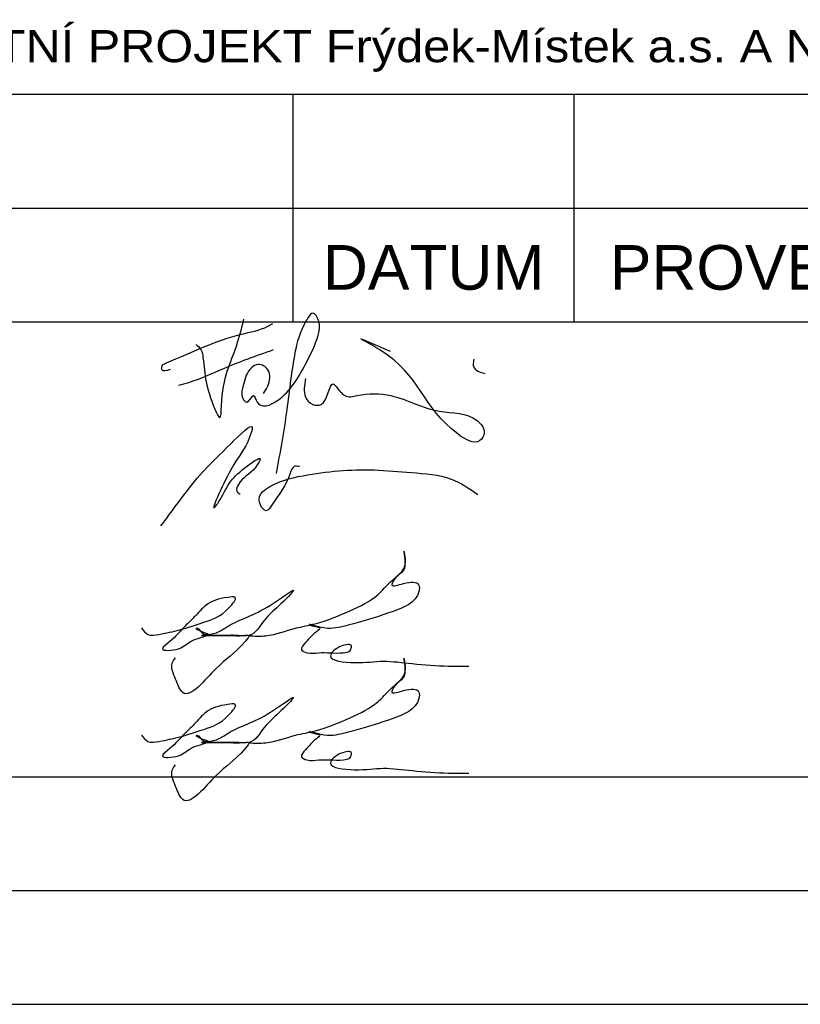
# Paper-space layout 'Layout1' of a CAD drawing. Extents: x -2 to 1380, y -36 to 422.
# Tile 26 of 54: x 1080 to 1124, y 46 to 101. Entities that reach past the tile are written whole.
import ezdxf
from ezdxf.enums import TextEntityAlignment as Align

# ---------------------------------------------------------------- set-up
doc = ezdxf.new("R2010")
doc.units = 0
doc.layers.add('RAZITKO_HP', color=222, linetype='CONTINUOUS')
doc.styles.add('RAZITKO_HP_ARIAL', font='arial.ttf')

# ---------------------------------------------------------------- blocks, each defined once
blk = doc.blocks.new('text_HP')
at = {"layer": 'RAZITKO_HP', "lineweight": 25}
blk.add_line((-177, 94.25), (-5, 94.25), dxfattribs=at)
at = {"layer": 'RAZITKO_HP', "lineweight": 18, "style": 'RAZITKO_HP_ARIAL', "width": 1.085}
blk.add_text('"DOKUMENTACE JE DUŠEVNÍM MAJETKEM FIRMY HUTNÍ PROJEKT Frýdek-Místek a.s. A NESMÍ BÝT POUŽITA BEZ JEJÍHO VĚDOMÍ."', height=1.8, dxfattribs=at).set_placement((-177, 96.05))
blk = doc.blocks.new('A$C78d7bfb9')
at = {"layer": 'RAZITKO_HP', "lineweight": 25}
for p, q in [((-92.5, 90.875), (-92.5, 97.25)), ((-76.75, 90.875), (-76.75, 97.25)), ((-180, 90.875), (-8, 90.875)), ((-92.5, 84.5), (-92.5, 90.875)), ((-76.75, 84.5), (-76.75, 90.875)), ((-180, 84.5), (-63, 84.5)), ((-180, 59), (-63, 59)), ((-180, 52.625), (-63, 52.625)), ((-180, 46.25), (-63, 46.25))]:
    blk.add_line(p, q, dxfattribs=at)
for points in [[(-94.161, 80.479), (-93.921, 80.895), (-93.921, 81.811), (-94.445, 82.113), (-94.906, 81.847), (-95.315, 80.851), (-95.315, 80.215), (-95.098, 79.999), (-94.726, 80.371), (-94.511, 79.998), (-94.152, 79.791), (-93.561, 79.975), (-91.807, 82.123), (-91.17, 83.515), (-91.17, 84.788), (-91.356, 84.974), (-91.765, 84.565), (-92.396, 82.783), (-92.852, 79.567), (-93.453, 75.997)], [(-97.94, 83.221), (-97.662, 82.944), (-97.55, 82.502), (-96.883, 79.612), (-96.61, 79.139), (-96.516, 79.799), (-95.662, 83.184), (-95.252, 84.654)], [(-99.397, 81.819), (-99.851, 81.819), (-99.851, 81.993), (-99.799, 82.083), (-99.6, 82.199), (-95.392, 83.807), (-93.916, 84.249), (-93.642, 84.407)], [(-91.797, 81.323), (-91.797, 80.28), (-91.391, 79.874), (-90.927, 79.874), (-90.265, 81.02), (-89.607, 80.362), (-88.916, 80.362), (-87.021, 80.362), (-84.295, 79.488), (-82.188, 78.967), (-81.79, 78.278), (-82.039, 77.847), (-83.27, 78.213), (-87.64, 82.927), (-88.688, 83.532), (-87.06, 82.849)], [(-98.906, 80.947), (-98.347, 81.103), (-96.432, 81.871), (-93.597, 82.939)], [(-82.381, 82.405), (-82.381, 81.961), (-81.758, 81.601)], [(-99.903, 73.059), (-97.426, 76.232), (-95.989, 77.669), (-94.79, 78.573), (-94.936, 78.028), (-95.989, 76.204), (-96.856, 74.148), (-96.68, 74.397), (-96.081, 75.435), (-95.19, 76.326), (-94.341, 76.816), (-94.616, 76.34), (-95.568, 75.387), (-95.658, 75.018), (-95.469, 74.838)], [(-92.138, 76.385), (-92.446, 76.385), (-92.661, 76.012), (-93.703, 74.208), (-94.001, 73.91), (-94.335, 74.244), (-94.335, 74.819), (-94.034, 75.12), (-91.937, 75.876), (-87.959, 76.197), (-85.87, 76.05), (-83.647, 75.689), (-82.157, 74.829)], [(-94.983, 66.906), (-94.026, 66.906), (-92.367, 67.328), (-91.256, 67.58), (-89.273, 68.325), (-87.755, 69.202), (-87.02, 69.937), (-86.331, 70.626), (-86.194, 71.192), (-86.295, 71.649), (-86.265, 70.675), (-86.686, 70.225), (-86.964, 69.743), (-86.305, 69.832), (-85.447, 69.743), (-85.447, 69.394), (-86.944, 68.254), (-88.977, 67.61), (-90.102, 67.343), (-90.777, 67.343), (-91.592, 67.526), (-91.339, 67.441), (-90.998, 67.329), (-91.197, 67.13), (-91.808, 66.519), (-92.035, 66.125), (-91.732, 65.95), (-91.058, 65.95), (-90.439, 65.95), (-89.68, 65.95), (-89.309, 66.088), (-89.23, 66.318), (-89.806, 66.318), (-90.406, 65.772), (-89.063, 65.398), (-87.444, 65.477), (-85.823, 65.345), (-83.802, 65.208), (-82.649, 65.208)], [(-100.992, 67.34), (-100.635, 66.984), (-100.015, 66.984), (-98.853, 67.239), (-97.495, 67.659), (-96.098, 68.465), (-95.757, 69.056), (-96.164, 69.056), (-97.369, 68.624), (-98.054, 67.938), (-98.621, 67.371), (-99.405, 66.587), (-99.811, 66.181), (-98.923, 66.181), (-98.1, 66.656), (-97.266, 66.977), (-97.73, 67.175), (-97.92, 67.322), (-97.859, 67.322), (-97.642, 67.105), (-97.046, 67.008), (-96.724, 67.105), (-96.157, 67.433), (-93.763, 68.624), (-92.48, 69.447), (-93.296, 68.586), (-94.095, 67.788), (-94.963, 66.92), (-95.562, 66.92), (-96.36, 66.92), (-96.962, 66.92), (-97.635, 66.92), (-96.752, 66.92), (-96.01, 66.92), (-95.296, 66.92), (-94.988, 66.92), (-95.173, 66.599), (-96.829, 65.058), (-98.685, 63.722), (-99.084, 64.464), (-99.273, 65.364), (-99.094, 65.675)], [(-94.983, 60.906), (-94.026, 60.906), (-92.367, 61.328), (-91.256, 61.58), (-89.273, 62.325), (-87.755, 63.202), (-87.02, 63.937), (-86.331, 64.626), (-86.194, 65.192), (-86.295, 65.649), (-86.265, 64.675), (-86.686, 64.225), (-86.964, 63.743), (-86.305, 63.832), (-85.447, 63.743), (-85.447, 63.394), (-86.944, 62.254), (-88.977, 61.61), (-90.102, 61.343), (-90.777, 61.343), (-91.592, 61.526), (-91.339, 61.441), (-90.998, 61.329), (-91.197, 61.13), (-91.808, 60.519), (-92.035, 60.125), (-91.732, 59.95), (-91.058, 59.95), (-90.439, 59.95), (-89.68, 59.95), (-89.309, 60.088), (-89.23, 60.318), (-89.806, 60.318), (-90.406, 59.772), (-89.063, 59.398), (-87.444, 59.477), (-85.823, 59.345), (-83.802, 59.208), (-82.649, 59.208)], [(-100.992, 61.34), (-100.635, 60.984), (-100.015, 60.984), (-98.853, 61.239), (-97.495, 61.659), (-96.098, 62.465), (-95.757, 63.056), (-96.164, 63.056), (-97.369, 62.624), (-98.054, 61.938), (-98.621, 61.371), (-99.405, 60.587), (-99.811, 60.181), (-98.923, 60.181), (-98.1, 60.656), (-97.266, 60.977), (-97.73, 61.175), (-97.92, 61.322), (-97.859, 61.322), (-97.642, 61.105), (-97.046, 61.008), (-96.724, 61.105), (-96.157, 61.433), (-93.763, 62.624), (-92.48, 63.447), (-93.296, 62.586), (-94.095, 61.788), (-94.963, 60.92), (-95.562, 60.92), (-96.36, 60.92), (-96.962, 60.92), (-97.635, 60.92), (-96.752, 60.92), (-96.01, 60.92), (-95.296, 60.92), (-94.988, 60.92), (-95.173, 60.599), (-96.829, 59.058), (-98.685, 57.722), (-99.084, 58.464), (-99.273, 59.364), (-99.094, 59.675)]]:
    blk.add_spline(points, degree=3, dxfattribs=at)
at = {"layer": 'RAZITKO_HP'}
blk.add_blockref('text_HP', (-3, 3), dxfattribs=at)
at = {"layer": 'RAZITKO_HP', "lineweight": 25, "style": 'RAZITKO_HP_ARIAL'}
blk.add_text('PROVEDL', height=2.5, dxfattribs=at).set_placement((-74.75, 86.3))
blk.add_text('DATUM', height=2.5, dxfattribs=at).set_placement((-84.625, 86.3), align=Align.CENTER)

psp = doc.layouts.get("Layout1")

# ---------------------------------------------------------------- block references
at = {"layer": 'RAZITKO_HP'}
psp.add_blockref('A$C78d7bfb9', (1188, 0), dxfattribs=at)

doc.saveas('drawing.dxf')
